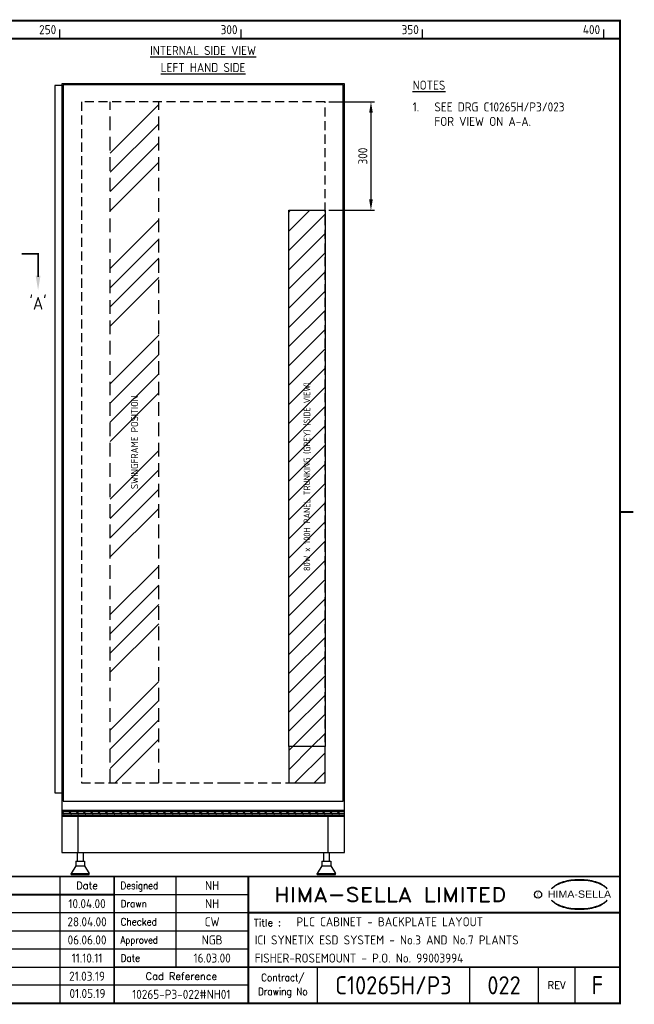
# Model space of a CAD drawing. Extents: x 0 to 4084, y 0 to 2754.
# Tile 4 of 4: x 2389 to 4084, y 2 to 2718. Entities that reach past the tile are written whole.
import ezdxf
from ezdxf.enums import TextEntityAlignment as Align

# ---------------------------------------------------------------- set-up
doc = ezdxf.new("R2010")
doc.units = 0
doc.header["$LTSCALE"] = 5
doc.header["$MEASUREMENT"] = 0
doc.header["$PDSIZE"] = 1
doc.linetypes.add('HIDDEN', pattern=[0.375, 0.25, -0.125])
doc.layers.get('0').update_dxf_attribs({"color": 41, "linetype": 'CONTINUOUS'})
doc.layers.get('DEFPOINTS').update_dxf_attribs({"linetype": 'CONTINUOUS'})
for name, color, linetype in [('00-DRG_FRAME', 12, 'CONTINUOUS'), ('01-DRAW', 7, 'CONTINUOUS'), ('02-TEXT', 2, 'CONTINUOUS'), ('03-DIM', 3, 'CONTINUOUS'), ('04-OUTLINE', 6, 'CONTINUOUS')]:
    doc.layers.add(name, color=color, linetype=linetype)
doc.styles.add('ARIAL', font='arial.ttf', dxfattribs={"height": 2.5})
doc.styles.add('ISO', font='iso.shx')
doc.styles.add('ROMAND', font='ROMAND')
doc.dimstyles.get("Standard").update_dxf_attribs({"dimscale": 10, "dimtxt": 2.5, "dimasz": 3, "dimexe": 2, "dimexo": 2, "dimgap": 1, "dimtad": 0, "dimtih": 1, "dimtoh": 1, "dimdec": 8, "dimzin": 0, "dimdsep": 46, "dimtxsty": 'ISO', "dimcen": 0.09, "dimclrt": 2, "dimadec": 0, "dimazin": 0, "dimtfac": 1, "dimtdec": 8, "dimtofl": 0, "dimtmove": 2, "dimatfit": 3, "dimfxl": 1, "dimtolj": 1, "dimtzin": 0, "dimarcsym": 0})
pattern_1 = [(45, (2217, 0), (-26.5165, 26.5165), [])]

# ---------------------------------------------------------------- blocks, each defined once
blk = doc.blocks.new('A3-REV')
at = {"style": 'ISO'}
for tag, p in [('A', (117.7, 26.75)), ('DES', (127.7, 26.75)), ('DRN', (137.7, 26.75)), ('CHKD', (147.7, 26.75)), ('APPD', (157.7, 26.75)), ('DATE', (258, 26.75))]:
    blk.add_attdef(tag, text='', height=2.5, dxfattribs=at).set_placement(p, align=Align.CENTER)
blk.add_attdef('DESCRIPTION', (164.7, 26.75), '', height=2.5, dxfattribs=at)
blk = doc.blocks.new('A3-CONTRACT')
at = {"style": 'ISO'}
for tag, height, p in [('SCALE', 2.5, (130.45, 31.75)), ('DESIGNED', 2.5, (292, 31.75)), ('DIMS', 2.5, (130.45, 26.75)), ('DRAWN', 2.5, (292, 26.75)), ('CHECKED', 2.5, (292, 21.75)), ('APPD', 2.5, (292, 16.75)), ('DATE', 2.5, (292, 11.75)), ('CONTRACT', 5, (342, 3)), ('CAD-REF', 2.5, (282, 1.75))]:
    blk.add_attdef(tag, text='', height=height, dxfattribs=at).set_placement(p, align=Align.CENTER)
for tag, p in [('TITLE_2', (303.75, 16.75)), ('TITLE_3', (303.5, 11.75))]:
    blk.add_attdef(tag, p, '', height=2.5, dxfattribs=at)
blk = doc.blocks.new('A3-TITLE')
at = {"style": 'ISO'}
blk.add_attdef('TITLE_1', (318.75, 21.75), '', height=2.5, dxfattribs=at)
for tag, p in [('DRGNO', (372.5, 3)), ('REV.', (398.25, 3))]:
    blk.add_attdef(tag, text='', height=5, dxfattribs=at).set_placement(p, align=Align.CENTER)
blk = doc.blocks.new('*D10')
at = {"color": 0, "linetype": 'ByBlock'}
for p, q in [((1024.4, 2491), (1151, 2491)), ((1141, 2461), (1141, 2222)), ((1024.4, 2192), (1151, 2192))]:
    blk.add_line(p, q, dxfattribs=at)
for points in [[(1136, 2461), (1146, 2461), (1141, 2491)], [(1136, 2222), (1146, 2222), (1141, 2192)]]:
    blk.add_solid(points, dxfattribs=at)
at = {"layer": 'DEFPOINTS', "color": 0, "linetype": 'ByBlock'}
for p in [(1014.4, 2491), (1014.4, 2192), (1141, 2192)]:
    blk.add_point(p, dxfattribs=at)
at = {"color": 2, "linetype": 'ByBlock', "insert": (1118.5, 2341.5), "char_height": 25, "attachment_point": 5, "rotation": 90, "style": 'ISO'}
blk.add_mtext('\\A1;300', dxfattribs=at)

msp = doc.modelspace()

# ---------------------------------------------------------------- hatches: boundary and pattern name
at = {"layer": '03-DIM'}
h = msp.add_hatch(dxfattribs=at)
h.set_pattern_fill('ANSI34', color=256, scale=300, style=0)
h.set_pattern_definition([(45, (-29, 0), (-159.099, 159.099), []), (45, (24.03, 0), (-159.099, 159.099), []), (45, (77.07, 0), (-159.099, 159.099), []), (45, (130.1, 0), (-159.099, 159.099), [])])
h.paths.add_polyline_path([(2773, 613), (2773, 2491), (2639, 2491), (2639, 613)])
h.paths.add_polyline_path([(2721.625, 1412.333), (2690.375, 1412.333), (2690.375, 1691.667), (2721.625, 1691.667)], flags=24)
h = msp.add_hatch(dxfattribs=at)
h.set_pattern_fill('ANSI31', color=256, scale=300, style=0)
h.set_pattern_definition(pattern_1)
h.paths.add_polyline_path([(3131.392, 713), (3131.392, 2192), (3231.392, 2192), (3231.392, 713)])
h.paths.add_polyline_path([(3197.329, 1193.562), (3165.454, 1193.562), (3165.454, 1720.438), (3197.329, 1720.438)], flags=24)
h = msp.add_hatch(dxfattribs=at)
h.set_pattern_fill('ANSI31', color=256, scale=300, style=0)
h.set_pattern_definition(pattern_1)
h.paths.add_polyline_path([(3231.392, 613), (3231.392, 713), (3131.392, 713), (3131.392, 613)])
h = msp.add_hatch(dxfattribs=at)
h.set_pattern_fill('CORK', color=256, scale=40, style=0)
h.set_pattern_definition([(0, (-342, 0), (0, 5), []), (135, (-339.5, -2.5), (-10, -10), [7.07107, -7.07107]), (135, (-338.25, -2.5), (-10, -10), [7.07107, -7.07107]), (135, (-337, -2.5), (-10, -10), [7.07107, -7.07107])])
h.paths.add_polyline_path([(3284.892, 537.5), (2505.892, 537.5), (2505.892, 521.5), (3284.892, 521.5)])

# ---------------------------------------------------------------- linework, layer by layer
at = {"layer": '00-DRG_FRAME'}
for p, q in [((2500, 2665), (2500, 2690)), ((3000, 2665), (3000, 2690)), ((3500, 2665), (3500, 2690)), ((4000, 2665), (4000, 2690)), ((2500, 355), (2500, 5)), ((2820, 355), (2820, 105)), ((2650, 305), (3020, 305)), ((3020, 255), (1127, 255)), ((1127, 205), (3020, 205)), ((3020, 155), (1127, 155)), ((1127, 105), (2650, 105)), ((3210, 105), (3210, 5)), ((3630, 105), (3630, 5)), ((3820, 5), (3820, 105)), ((3920, 105), (3920, 5)), ((3020, 55), (1127, 55))]:
    msp.add_line(p, q, dxfattribs=at)
at = {"layer": '00-DRG_FRAME', "const_width": 5}
msp.add_lwpolyline([(145, 5), (4045, 5), (4045, 2715), (145, 2715)], close=True, dxfattribs=at)
for points in [[(145, 2665), (4045, 2665)], [(4045, 1360), (4081.8, 1360)], [(4045, 355), (145, 355)], [(2650, 355), (2650, 5)], [(3020, 5), (3020, 355)], [(2650, 305), (725, 305)], [(4045, 255), (3020, 255)], [(2650, 105), (4045, 105)]]:
    msp.add_lwpolyline(points, dxfattribs=at)
at = {"layer": '00-DRG_FRAME', "color": 3}
msp.add_circle((3818.795, 305), 10, dxfattribs=at)
for centre, radius, start, end in [((3906.04, 268.277), 72.401, 106.053174, 133.502395), ((3901.149, 281.001), 59.804, 122.244046, 131.615387), ((3897.52, 287.819), 52.104, 111.82056, 122.866802), ((3917.772, 246.992), 97.601, 107.593056, 113.945152), ((3930.991, 184.965), 159.367, 89.269817, 106.391116), ((3920.978, 235.15), 109.859, 96.014582, 107.320267), ((3932.933, 163.099), 182.818, 92.891682, 97.373364), ((3932.419, 188.644), 157.281, 89.780485, 93.17379), ((3935.053, 184.965), 159.367, 73.608884, 90.730183), ((3933.626, 188.644), 157.281, 86.82621, 90.219515), ((3933.112, 163.099), 182.818, 82.626636, 87.108318), ((3945.067, 235.15), 109.859, 72.679733, 83.985418), ((3948.272, 246.992), 97.601, 66.054848, 72.406944), ((3960.005, 268.277), 72.401, 46.497605, 73.946826), ((3968.524, 287.819), 52.104, 57.133198, 68.17944), ((3964.895, 281.001), 59.804, 48.384613, 57.755954), ((3908.763, 270.135), 72.999, 130.419034, 136.057005), ((3957.282, 270.135), 72.999, 43.942995, 49.580966), ((3906.04, 342.308), 72.401, 226.497605, 253.946826), ((3908.763, 340.45), 72.999, 223.942995, 229.580966), ((3901.149, 329.585), 59.804, 228.384613, 237.755954), ((3897.52, 322.766), 52.104, 237.133198, 248.17944), ((3917.772, 363.593), 97.601, 246.054848, 252.406944), ((3930.991, 425.62), 159.367, 253.608884, 270.730183), ((3935.053, 425.62), 159.367, 269.269817, 286.391116), ((3948.272, 363.593), 97.601, 287.593056, 293.945152), ((3960.005, 342.308), 72.401, 286.053174, 313.502395), ((3968.524, 322.766), 52.104, 291.82056, 302.866802), ((3964.895, 329.585), 59.804, 302.244046, 311.615387), ((3957.282, 340.45), 72.999, 310.419034, 316.057005), ((3920.978, 375.435), 109.859, 252.679733, 263.985418), ((3932.933, 447.486), 182.818, 262.626636, 267.108318), ((3932.419, 421.941), 157.281, 266.82621, 270.219515), ((3933.626, 421.941), 157.281, 269.780485, 273.17379), ((3933.112, 447.486), 182.818, 272.891682, 277.373364), ((3945.067, 375.435), 109.859, 276.014582, 287.320267)]:
    msp.add_arc(centre, radius, start, end, dxfattribs=at)
at = {"layer": '01-DRAW'}
for p, q in [((2485.892, 2536), (2485.892, 586)), ((2505.892, 2536), (2485.892, 2536)), ((2505.892, 2541), (2505.892, 421.5)), ((3284.892, 2541), (2505.892, 2541)), ((2509.392, 2538), (2509.392, 563)), ((3281.392, 2538), (2509.392, 2538)), ((3281.392, 563), (3281.392, 2538)), ((3284.892, 421.5), (3284.892, 2541)), ((2944.5, 613), (2979.5, 613)), ((2485.892, 586), (2505.892, 586)), ((2509.392, 563), (3281.392, 563)), ((2505.892, 537.5), (3284.892, 537.5)), ((2505.892, 521.5), (3284.892, 521.5)), ((2550.892, 421.5), (2550.892, 521.5)), ((3239.892, 421.5), (3239.892, 521.5)), ((2505.892, 421.5), (3284.892, 421.5)), ((2548, 421.5), (2548, 397)), ((2564, 421.5), (2564, 397)), ((3226.892, 421.5), (3226.892, 397)), ((3242.892, 421.5), (3242.892, 397)), ((2544, 384), (2531, 363)), ((2544, 397), (2544, 384)), ((2544, 397), (2568, 397)), ((2544, 384), (2568, 384)), ((2568, 397), (2568, 384)), ((2568, 384), (2581, 363)), ((3222.892, 384), (3209.892, 363)), ((3222.892, 397), (3246.892, 397)), ((3222.892, 397), (3222.892, 384)), ((3222.892, 384), (3246.892, 384)), ((3246.892, 397), (3246.892, 384)), ((3246.892, 384), (3259.892, 363)), ((2531, 363), (2581, 363)), ((2531, 360), (2531, 363)), ((2531, 360), (2581, 360)), ((2581, 360), (2581, 363)), ((3209.892, 363), (3259.892, 363)), ((3209.892, 360), (3209.892, 363)), ((3209.892, 360), (3259.892, 360)), ((3259.892, 360), (3259.892, 363)), ((3965, 5), (3964, 5))]:
    msp.add_line(p, q, dxfattribs=at)
at = {"layer": '01-DRAW', "linetype": 'HIDDEN', "ltscale": 30}
for p, q in [((2639, 613), (2639, 2491)), ((2773, 613), (2773, 2491))]:
    msp.add_line(p, q, dxfattribs=at)
at = {"layer": '01-DRAW'}
msp.add_lwpolyline([(3131.392, 713), (3131.392, 2192), (3231.392, 2192), (3231.392, 713)], close=True, dxfattribs=at)
at = {"layer": '01-DRAW', "const_width": 5}
msp.add_lwpolyline([(2395, 2072), (2440, 2072), (2440, 2007.639)], dxfattribs=at)
at = {"layer": '01-DRAW'}
msp.add_lwpolyline([(3131.392, 713), (3131.392, 613), (3231.392, 613), (3231.392, 713)], dxfattribs=at)
msp.add_solid([(2433.333, 2011.701), (2446.667, 2011.701), (2440, 1971.701)], dxfattribs=at)
at = {"layer": '02-TEXT'}
msp.add_line((3965, 5), (3964, 5), dxfattribs=at)
msp.add_line((3965, 5), (3964, 5), dxfattribs=at)
at = {"layer": '03-DIM'}
msp.add_line((3965, 5), (3964, 5), dxfattribs=at)
at = {"layer": '03-DIM', "linetype": 'HIDDEN', "ltscale": 20}
msp.add_lwpolyline([(3231.392, 613), (3231.392, 2491), (2559.392, 2491), (2559.392, 613)], close=True, dxfattribs=at)
at = {"layer": '04-OUTLINE'}
msp.add_line((3965, 5), (3964, 5), dxfattribs=at)

# ---------------------------------------------------------------- block references
ref = msp.add_blockref('A3-CONTRACT', (0, 0), dxfattribs=dict(xscale=9.999999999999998, yscale=9.999999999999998, zscale=9.999999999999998))
ref.add_attrib('SCALE', '1:10', dxfattribs={"height": 25, "style": 'ISO'}).set_placement((1068.25, 317.5), align=Align.CENTER)
ref.add_attrib('DIMS', 'mm', dxfattribs={"height": 25, "style": 'ISO'}).set_placement((1068.25, 267.5), align=Align.CENTER)
ref.add_attrib('DESIGNED', 'NH', dxfattribs={"height": 25, "style": 'ISO'}).set_placement((2920, 317.5), align=Align.CENTER)
ref.add_attrib('DRAWN', 'NH', dxfattribs={"height": 25, "style": 'ISO'}).set_placement((2920, 267.5), align=Align.CENTER)
ref.add_attrib('CHECKED', 'CW', dxfattribs={"height": 25, "style": 'ISO'}).set_placement((2920, 217.5), align=Align.CENTER)
ref.add_attrib('APPD', 'NGB', dxfattribs={"height": 25, "style": 'ISO'}).set_placement((2920, 167.5), align=Align.CENTER)
ref.add_attrib('DATE', '16.03.00', dxfattribs={"height": 25, "style": 'ISO'}).set_placement((2920, 117.5), align=Align.CENTER)
ref.add_attrib('CADREF', '10265-P3-022#NH01', dxfattribs={"height": 25, "style": 'ISO'}).set_placement((2835, 17.5), align=Align.CENTER)
ref.add_attrib('TITLE_2', 'ICI SYNETIX ESD SYSTEM - No.3 AND No.7 PLANTS', (3037.5, 167.5), dxfattribs={"height": 25, "style": 'ISO'})
ref.add_attrib('TITLE_3', 'FISHER-ROSEMOUNT - P.O. No. 99003994', (3037.5, 117.5), dxfattribs={"height": 25, "style": 'ISO'})
ref.add_attrib('CONTRACT', 'C10265H/P3', dxfattribs={"height": 50, "style": 'ISO'}).set_placement((3420, 30), align=Align.CENTER)
ref = msp.add_blockref('A3-REV', (0, 0), dxfattribs=dict(xscale=10, yscale=10, zscale=10))
ref.add_attrib('A', 'P2', dxfattribs={"height": 25, "style": 'ISO'}).set_placement((1177, 267.5), align=Align.CENTER)
ref.add_attrib('DES', 'NH', dxfattribs={"height": 25, "style": 'ISO'}).set_placement((1277, 267.5), align=Align.CENTER)
ref.add_attrib('DRN', 'NH', dxfattribs={"height": 25, "style": 'ISO'}).set_placement((1377, 267.5), align=Align.CENTER)
ref.add_attrib('CHKD', 'CW', dxfattribs={"height": 25, "style": 'ISO'}).set_placement((1477, 267.5), align=Align.CENTER)
ref.add_attrib('APPD', 'NGB', dxfattribs={"height": 25, "style": 'ISO'}).set_placement((1577, 267.5), align=Align.CENTER)
ref.add_attrib('DESCRIPTION', 'UPDATED WITH CLIENTS COMMENTS.', (1647, 267.5), dxfattribs={"height": 25, "style": 'ISO'})
ref.add_attrib('DATE', '10.04.00', dxfattribs={"height": 25, "style": 'ISO'}).set_placement((2575, 267.5), align=Align.CENTER)
ref = msp.add_blockref('A3-REV', (0, -50), dxfattribs=dict(xscale=10, yscale=10, zscale=10))
ref.add_attrib('A', 'P3', dxfattribs={"height": 25, "style": 'ISO'}).set_placement((1177, 217.5), align=Align.CENTER)
ref.add_attrib('DES', 'NH', dxfattribs={"height": 25, "style": 'ISO'}).set_placement((1277, 217.5), align=Align.CENTER)
ref.add_attrib('DRN', 'NH', dxfattribs={"height": 25, "style": 'ISO'}).set_placement((1377, 217.5), align=Align.CENTER)
ref.add_attrib('CHKD', 'CW', dxfattribs={"height": 25, "style": 'ISO'}).set_placement((1477, 217.5), align=Align.CENTER)
ref.add_attrib('APPD', 'NGB', dxfattribs={"height": 25, "style": 'ISO'}).set_placement((1577, 217.5), align=Align.CENTER)
ref.add_attrib('DESCRIPTION', 'UPDATED WITH CLIENTS COMMENTS.', (1647, 217.5), dxfattribs={"height": 25, "style": 'ISO'})
ref.add_attrib('DATE', '28.04.00', dxfattribs={"height": 25, "style": 'ISO'}).set_placement((2575, 217.5), align=Align.CENTER)
ref = msp.add_blockref('A3-REV', (0, -100), dxfattribs=dict(xscale=10, yscale=10, zscale=10))
ref.add_attrib('A', 'C', dxfattribs={"height": 25, "style": 'ISO'}).set_placement((1177, 167.5), align=Align.CENTER)
ref.add_attrib('DES', 'NH', dxfattribs={"height": 25, "style": 'ISO'}).set_placement((1277, 167.5), align=Align.CENTER)
ref.add_attrib('DRN', 'NH', dxfattribs={"height": 25, "style": 'ISO'}).set_placement((1377, 167.5), align=Align.CENTER)
ref.add_attrib('CHKD', 'CW', dxfattribs={"height": 25, "style": 'ISO'}).set_placement((1477, 167.5), align=Align.CENTER)
ref.add_attrib('APPD', 'NGB', dxfattribs={"height": 25, "style": 'ISO'}).set_placement((1577, 167.5), align=Align.CENTER)
ref.add_attrib('DESCRIPTION', 'AS BUILT.', (1647, 167.5), dxfattribs={"height": 25, "style": 'ISO'})
ref.add_attrib('DATE', '06.06.00', dxfattribs={"height": 25, "style": 'ISO'}).set_placement((2575, 167.5), align=Align.CENTER)
ref = msp.add_blockref('A3-REV', (0, -150), dxfattribs=dict(xscale=10, yscale=10, zscale=10))
ref.add_attrib('A', 'D', dxfattribs={"height": 25, "style": 'ISO'}).set_placement((1177, 117.5), align=Align.CENTER)
ref.add_attrib('DES', 'RE', dxfattribs={"height": 25, "style": 'ISO'}).set_placement((1277, 117.5), align=Align.CENTER)
ref.add_attrib('DRN', 'GP', dxfattribs={"height": 25, "style": 'ISO'}).set_placement((1377, 117.5), align=Align.CENTER)
ref.add_attrib('CHKD', 'SA', dxfattribs={"height": 25, "style": 'ISO'}).set_placement((1477, 117.5), align=Align.CENTER)
ref.add_attrib('APPD', 'CT', dxfattribs={"height": 25, "style": 'ISO'}).set_placement((1577, 117.5), align=Align.CENTER)
ref.add_attrib('DESCRIPTION', 'NEW TERMINALS ADDED', (1647, 117.5), dxfattribs={"height": 25, "style": 'ISO'})
ref.add_attrib('DATE', '11.10.11', dxfattribs={"height": 25, "style": 'ISO'}).set_placement((2575, 117.5), align=Align.CENTER)
ref = msp.add_blockref('A3-REV', (0, -200), dxfattribs=dict(xscale=10, yscale=10, zscale=10))
ref.add_attrib('A', 'E', dxfattribs={"height": 25, "style": 'ISO'}).set_placement((1177, 67.5), align=Align.CENTER)
ref.add_attrib('DES', 'DP', dxfattribs={"height": 25, "style": 'ISO'}).set_placement((1277, 67.5), align=Align.CENTER)
ref.add_attrib('DRN', 'HG', dxfattribs={"height": 25, "style": 'ISO'}).set_placement((1377, 67.5), align=Align.CENTER)
ref.add_attrib('CHKD', 'SP', dxfattribs={"height": 25, "style": 'ISO'}).set_placement((1477, 67.5), align=Align.CENTER)
ref.add_attrib('APPD', 'CW', dxfattribs={"height": 25, "style": 'ISO'}).set_placement((1577, 67.5), align=Align.CENTER)
ref.add_attrib('DESCRIPTION', 'MODS TO 3 PLANT ESD SYSTEM AS PER C10265033V', (1647, 67.5), dxfattribs={"height": 25, "style": 'ISO', "width": 0.85})
ref.add_attrib('DATE', '21.03.19', dxfattribs={"height": 25, "style": 'ISO'}).set_placement((2575, 67.5), align=Align.CENTER)
ref = msp.add_blockref('A3-REV', (1.204, -247.632), dxfattribs=dict(xscale=10, yscale=10, zscale=10))
ref.add_attrib('A', 'F', dxfattribs={"height": 25, "style": 'ISO'}).set_placement((1178.204, 19.868), align=Align.CENTER)
ref.add_attrib('APPD', 'CT', dxfattribs={"height": 25, "style": 'ISO'}).set_placement((1578.204, 19.868), align=Align.CENTER)
ref.add_attrib('DESCRIPTION', 'PLANT 3/7 RACK AND PSU UPGRADES AS PER C10265035V', (1648.204, 19.868), dxfattribs={"height": 25, "style": 'ISO', "width": 0.8})
ref.add_attrib('DATE', '01.05.19', dxfattribs={"height": 25, "style": 'ISO'}).set_placement((2576.204, 19.868), align=Align.CENTER)
at = {"layer": '02-TEXT'}
ref = msp.add_blockref('A3-TITLE', (0, 0), dxfattribs=dict(at, xscale=9.999999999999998, yscale=9.999999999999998, zscale=9.999999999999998))
ref.add_attrib('TITLE_1', 'PLC CABINET - BACKPLATE LAYOUT', (3152.5, 217.5), dxfattribs={"layer": '0', "height": 25, "style": 'ISO'})
ref.add_attrib('DRGNO', '022', dxfattribs={"layer": '0', "height": 50, "style": 'ISO'}).set_placement((3725, 30), align=Align.CENTER)
ref.add_attrib('REV.', 'F', dxfattribs={"layer": '0', "height": 50, "style": 'ISO'}).set_placement((3982.5, 30), align=Align.CENTER)

# ---------------------------------------------------------------- texts
at = {"layer": '00-DRG_FRAME', "style": 'ISO'}
for s, p in [('250', (2490, 2677.5)), ('300', (2990, 2677.5)), ('350', (3490, 2677.5)), ('400', (3990, 2677.5))]:
    msp.add_text(s, height=25, dxfattribs=at).set_placement(p, align=Align.RIGHT)
at = {"layer": '00-DRG_FRAME', "color": 4, "style": 'ROMAND'}
msp.add_text('Date', height=20, dxfattribs=at).set_placement((2575, 320), align=Align.CENTER)
for s, width, p in [('Designed', 0.87, (2667.5, 320)), ('Drawn', 0.9, (2667.5, 270)), ('Checked', 0.9, (2667.5, 220)), ('Approved', 0.85, (2667.5, 170)), ('Date', 0.9, (2667.5, 120))]:
    msp.add_text(s, height=20, dxfattribs=dict(at, width=width)).set_placement(p)
at = {"layer": '00-DRG_FRAME', "style": 'ROMAND', "width": 1.15}
msp.add_text('HIMA-SELLA LIMITED', height=40, dxfattribs=at).set_placement((3410.965, 305), align=Align.MIDDLE)
at = {"layer": '00-DRG_FRAME', "color": 3, "style": 'ISO', "width": 0.9}
msp.add_text('C', height=10, dxfattribs=at).set_placement((3818.436, 300), align=Align.CENTER)
at = {"layer": '00-DRG_FRAME', "style": 'ARIAL', "width": 1.05}
msp.add_text('HIMA-SELLA', height=20, dxfattribs=at).set_placement((3933.022, 296.293), align=Align.CENTER)
at = {"layer": '00-DRG_FRAME', "color": 4, "style": 'ROMAND'}
msp.add_text('Title :', height=20, dxfattribs=at).set_placement((3035, 217.5))
for s, p in [('Cad Reference', (2835, 80)), ('REV', (3870, 55))]:
    msp.add_text(s, height=20, dxfattribs=at).set_placement(p, align=Align.MIDDLE)
at = {"layer": '00-DRG_FRAME', "color": 4, "style": 'ROMAND', "width": 0.9}
for s, p in [('Contract/', (3115, 75)), ('Drawing No', (3115, 35))]:
    msp.add_text(s, height=20, dxfattribs=at).set_placement(p, align=Align.MIDDLE)
at = {"layer": '01-DRAW', "style": 'ISO'}
msp.add_text("'A'", height=35, dxfattribs=at).set_placement((2440, 1939), align=Align.MIDDLE)
at = {"layer": '02-TEXT', "style": 'ISO'}
for s, p in [('%%UINTERNAL SIDE VIEW', (2895, 2620)), ('%%ULEFT HAND SIDE', (2895, 2573))]:
    msp.add_text(s, height=25, dxfattribs=at).set_placement(p, align=Align.CENTER)
for s, p in [('%%UNOTES', (3473, 2537)), ('1.', (3473, 2477)), ('SEE DRG C10265H/P3/023', (3533, 2477)), ('FOR VIEW ON A-A.', (3533, 2437))]:
    msp.add_text(s, height=25, dxfattribs=at).set_placement(p, align=Align.MIDDLE_LEFT)
for s, height, p in [('80W x 100H PANEL TRUNKING (GREY) (SIDE VIEW)', 18, (3181.392, 1457)), ('SWINGFRAME POSITION', 20, (2706, 1552))]:
    msp.add_text(s, height=height, rotation=90, dxfattribs=at).set_placement(p, align=Align.MIDDLE)

# ---------------------------------------------------------------- dimensions: what is measured, and where the dimension line sits
at = {"layer": '03-DIM'}
dim = msp.add_linear_dim(base=(3358, 2192), p1=(3231.392, 2491), p2=(3231.392, 2192), angle=90, text='300', dimstyle='STANDARD', override={"dimexe": 1, "dimexo": 1, "dimtad": 1, "dimtih": 0, "dimtoh": 0, "dimdec": 2, "dimtdec": 2}, dxfattribs=at)
dim.commit()
dim.dimension.update_dxf_attribs({"geometry": '*D10', "text_midpoint": (3335.495, 2341.5), "insert": (2217, 0)})

doc.saveas('drawing.dxf')
